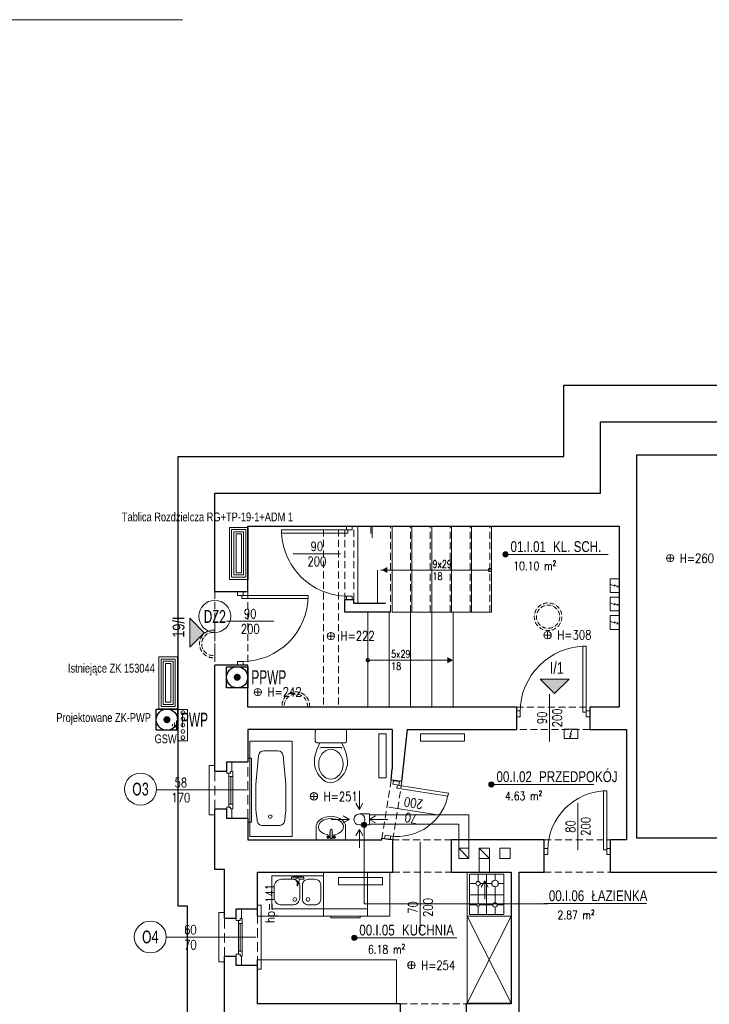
# Model space of a CAD drawing. Header units: millimetres. Extents: x 284606 to 628701, y -213781 to -93475.
# Tile 87 of 102: x 312596 to 313534, y -104547 to -103208. Entities that reach past the tile are written whole.
import ezdxf
from ezdxf.enums import TextEntityAlignment as Align
from ezdxf.lldxf.tags import DXFTag

# ---------------------------------------------------------------- set-up
doc = ezdxf.new("R2010")
doc.units = ezdxf.units.MM
doc.linetypes.add('ACAD_ISO10W100', pattern=[18, 12, -3, 0, -3])
doc.linetypes.add('HIDDEN', pattern=[9.525, 6.35, -3.175])
doc.layers.get('0').update_dxf_attribs({"lineweight": 0})
for name, color, linetype, lineweight in [('!STR_Konstrukcja 0.20', 200, 'Continuous', 20), ('!STR_Konstrukcja 0.30', 64, 'Continuous', 30), ('!STR_Ocieplenie 0.05', 1, 'Continuous', 5), ('!STR_Opisy 0.09', 8, 'Continuous', 9), ('!STR_Przerywana 0.09', 8, 'HIDDEN', 9), ('!STR_Stolarka drzwiowa', 8, 'Continuous', 15), ('!STR_Stolarka okienna', 72, 'Continuous', 15), ('EKO Opisy 0.09', 8, 'Continuous', 9), ('I-ee-tekst', 7, 'Continuous', 13), ('I-ee-uziom', 4, 'Continuous', 30)]:
    doc.layers.add(name, color=color, linetype=linetype, lineweight=lineweight)
for name, color, linetype, lineweight, true_color in [('!STR_Ogrzewanie grzejniki', 7, 'Continuous', 15, 0xd10000), ('!STR_Oświetlenie', 7, 'ACAD_ISO10W100', 5, 0xefb42a), ('!STR_Wentylacja', 7, 'Continuous', 15, 0x3399ff), ('EKO Wyposażenie', 7, 'Continuous', 5, 0x919191)]:
    doc.layers.add(name, color=color, linetype=linetype, lineweight=lineweight, true_color=true_color)
doc.layers.add('I-ee-gniazda', color=1, linetype='Continuous')
doc.styles.add('AB_Arial', font='NirmalaS.ttf')
doc.styles.add('E_simplex', font='arial.ttf', dxfattribs={"width": 0.75})
doc.styles.add('EKO 1-10', font='romans.shx', dxfattribs={"width": 0.8, "height": 15})
doc.styles.add('EKO 1-5', font='romans.shx', dxfattribs={"width": 0.8, "height": 10})
doc.styles.add('EKO CM 1-50', font='calibri.ttf', dxfattribs={"width": 0.8, "height": 12.5})
doc.styles.add('ELPRO', font='arial.ttf')
tags = doc.linetypes.add('DASH', pattern=[15, 10, -5]).pattern_tags.tags
tags[6:7] = [DXFTag(74, 4), DXFTag(75, 0), DXFTag(340, '0'), DXFTag(46, 0.0), DXFTag(50, 0.0), DXFTag(44, 0.0), DXFTag(45, 0.0)]
tags[4:5] = [DXFTag(74, 4), DXFTag(75, 0), DXFTag(340, '0'), DXFTag(46, 0.0), DXFTag(50, 0.0), DXFTag(44, 0.0), DXFTag(45, 0.0)]

# ---------------------------------------------------------------- blocks, each defined once
blk = doc.blocks.new('*U128')
at = {"layer": '!STR_Opisy 0.09', "linetype": 'Continuous'}
blk.add_line((32.3, -9.8), (32.3, -74.1), dxfattribs=at)
at = {"layer": '!STR_Stolarka drzwiowa'}
for points in [[(-5, 6.2), (0, 6.2), (0, -1.8), (-5, -1.8)], [(0, 0), (0, -90), (4.4, -90), (4.4, 0)], [(90, 6.2), (95, 6.2), (95, -1.8), (90, -1.8)]]:
    blk.add_lwpolyline(points, close=True, dxfattribs=at)
blk.add_arc((0, 0), 90, 270, 0, dxfattribs=at)
at = {"layer": '!STR_Opisy 0.09', "linetype": 'Continuous', "style": 'EKO 1-10', "width": 0.8}
blk.add_attdef('SZER', text='', height=12.5, rotation=90, dxfattribs=at).set_placement((32.3, -42), align=Align.BOTTOM_CENTER)
at = {"layer": '!STR_Opisy 0.09', "ltscale": 0.7, "style": 'EKO 1-10', "width": 0.8}
blk.add_attdef('WYS', text='', height=12.5, rotation=90, dxfattribs=at).set_placement((42.8, -42), align=Align.MIDDLE_CENTER)
blk = doc.blocks.new('wysokosc2')
at = {"ltscale": 2}
for points in [[(-5.1, 0), (5, 0)], [(0, 5.1), (0, -5.1)]]:
    blk.add_lwpolyline(points, dxfattribs=at)
blk.add_circle((0, 0), 5.03, dxfattribs=at)
at = {"ltscale": 2, "style": 'EKO 1-5', "width": 0.8}
blk.add_attdef('WYS', (13.3, -6), '', height=12.5, dxfattribs=at)
blk = doc.blocks.new('NR MIESZ')
h = blk.add_hatch(color=256)
h.dxf.hatch_style = 1
h.paths.add_polyline_path([(-24.5, -24.5), (0, 0), (24.5, -24.5)])
blk.add_lwpolyline([(-24.5, -24.5), (0, 0), (24.5, -24.5), (-24.5, -24.5)])
at = {"ltscale": 1.5, "style": 'AB_Arial', "width": 0.8}
for p in [(-33.2, -50.6), (-33.2, -83)]:
    blk.add_attdef('NR_POM.', p, '', height=20, rotation=0, dxfattribs=at)
blk = doc.blocks.new('el. podgrzewacz przepływowy')
at = {"ltscale": 5}
blk.add_lwpolyline([(-17.2, -16.9), (12.8, -16.9), (12.8, -36.9), (-17.2, -36.9), (-17.2, -16.9)], dxfattribs=at)
for points in [[(0.1, -18.8), (-3.6, -27.3), (-0.7, -26.6), (-4.8, -34.7)], [(-2.2, -32.7), (-4.8, -34.7), (-4.7, -31.4)]]:
    blk.add_lwpolyline(points)
blk = doc.blocks.new('*U103')
for p, q in [((-2.1, 79.9), (-181.9, 70.3)), ((2.1, 0.1), (-2.1, 79.9)), ((-181.9, 70.3), (-177.6, -9.5)), ((-99.8, 62.8), (-153.9, 55)), ((-93, 63.6), (-84.3, 64)), ((-56.2, 65.3), (-84.3, 64)), ((-32.9, 64.4), (-46.3, 65.3)), ((-162.6, 44.4), (-161.9, 31.3)), ((-20.8, 38.9), (-21.6, 53.8)), ((-20.8, 38.9), (-20, 24)), ((-161.3, 18.3), (-161.9, 31.3)), ((-177.6, -9.5), (2.1, 0.1)), ((-96.9, 6.7), (-151.5, 8.7)), ((-89.9, 6.6), (-81.3, 7.2)), ((-53.2, 8.9), (-81.3, 7.2)), ((-30.1, 12.3), (-43.4, 9.9))]:
    blk.add_line(p, q)
blk.add_circle((-37.7, 39.1), 3.43)
for centre, radius, start, end in [((-91.3, 21.3), 42.4, 92.3418, 101.6861), ((-51.1, 13.2), 52.3, 84.7852, 95.653), ((-32, 54.1), 10.3, 33.0348, 94.5485), ((-38.8, 51.6), 17.4, 6.9775, 27.6922), ((-152.5, 44.9), 10.2, 98.2391, 183.0582), ((-37.4, 24.3), 17.4, 338.425, 359.139), ((-151.1, 18.9), 10.2, 183.0582, 267.8774), ((-92.7, 48.9), 42.4, 264.4303, 273.7747), ((-53.7, 61.2), 52.3, 270.4635, 281.3312), ((-30.4, 22.5), 10.3, 271.568, 333.0828)]:
    blk.add_arc(centre, radius, start, end)
blk = doc.blocks.new('*U119')
for p, q in [((0, 19.3), (0, -19.3)), ((16, 21.3), (2, 21.3)), ((18, -19.3), (18, 19.3)), ((24.4, 13.1), (24.4, -12.8)), ((16, -21.3), (2, -21.3))]:
    blk.add_line(p, q)
for centre, start, end in [((2, 19.3), 90, 180), ((16, 19.3), 360, 90), ((26.4, 13.1), 114.5682, 180), ((26.4, -12.8), 180, 244.5293), ((2, -19.3), 180, 270), ((16, -19.3), 270, 360)]:
    blk.add_arc(centre, 2, start, end)
blk.add_ellipse((47.2, 0.1), major_axis=(20.4, 0), ratio=0.810803)
blk.add_open_spline([(18, 14.9), (29.2, 20), (49.7, 28.9), (82.8, 0.7), (50.2, -29.4), (29.2, -20), (18, -14.6)], degree=3, knots=[1.212901, 1.212901, 1.212901, 1.212901, 36.090844, 64.924591, 94.904253, 129.876154, 129.876154, 129.876154, 129.876154])
blk = doc.blocks.new('*U198')
at = {"linetype": 'Continuous'}
for p, q in [((0, 31.3), (0, -31.3)), ((27.6, 31.3), (0, 31.3)), ((2.8, -1.2), (2.8, 0.4)), ((3.8, 4.7), (3.4, 6.9)), ((4, 1.6), (20.6, 1.6)), ((4.2, 1.6), (4.2, 4.1)), ((8.5, 1.6), (7.3, 4)), ((7.9, 4.7), (8.3, 6.9)), ((3.8, -5.5), (3.4, -7.7)), ((20.6, -2.4), (4, -2.4)), ((4.2, -4.8), (4.2, -2.4)), ((7.3, -4.8), (8.5, -2.4)), ((7.9, -5.5), (8.3, -7.7)), ((22.4, -0.2), (22.4, -0.6)), ((27.6, -31.3), (0, -31.3))]:
    blk.add_line(p, q, dxfattribs=at)
for centre, radius, start, end in [((4, 0.4), 1.2, 90, 180), ((15.9, -0.3), 2.89, 41.1962, 138.8038), ((20.6, -0.2), 1.8, 0, 90), ((4, -1.2), 1.2, 180, 270), ((15.9, -0.3), 2.89, 228.1635, 311.8365), ((20.6, -0.6), 1.8, 270, 0)]:
    blk.add_arc(centre, radius, start, end, dxfattribs=at)
for centre, major_axis, ratio, start_param, end_param in [((27.6, 0), (0, -26.6), 0.662269, 4.803016, 10.93344), ((27.6, 0), (0, -31.3), 0.713042, 0, 3.141593), ((5.8, -7.8), (2.47, 0), 0.476554, 5.436764, 10.271199), ((5.8, -5.5), (2.05, 0), 0.476554, 0, 3.141593)]:
    blk.add_ellipse(centre, major_axis=major_axis, ratio=ratio, start_param=start_param, end_param=end_param, dxfattribs=at)
at = {"linetype": 'Continuous', "extrusion": (-3.55849e-14, 3.22359e-14, -1)}
for centre, major_axis, start_param, end_param in [((5.8, 7), (2.47, 0), 5.436764, 10.271199), ((5.8, 4.7), (2.05, 0), 0, 3.141593)]:
    blk.add_ellipse(centre, major_axis=major_axis, ratio=0.476554, start_param=start_param, end_param=end_param, dxfattribs=at)
blk.add_ellipse((5.8, 7.3), major_axis=(2.05, 0), ratio=0.476554, dxfattribs=at)
at = {"linetype": 'Continuous'}
blk.add_ellipse((5.8, -8.1), major_axis=(2.05, 0), ratio=0.476554, dxfattribs=at)
blk = doc.blocks.new('*U183')
at = {"layer": '!STR_Opisy 0.09', "linetype": 'Continuous'}
blk.add_line((-39.3, 63.9), (-39.3, -0.3), dxfattribs=at)
at = {"layer": '!STR_Stolarka drzwiowa'}
for points in [[(0, 0), (0, 80), (-4.4, 80), (-4.4, 0)], [(-80, -6.2), (-85, -6.2), (-85, 1.8), (-80, 1.8)], [(5, -6.2), (0, -6.2), (0, 1.8), (5, 1.8)]]:
    blk.add_lwpolyline(points, close=True, dxfattribs=at)
blk.add_arc((0, 0), 80, 90, 180, dxfattribs=at)
at = {"layer": '!STR_Opisy 0.09', "linetype": 'Continuous', "style": 'EKO 1-10', "width": 0.8}
blk.add_attdef('SZER', text='', height=12.5, rotation=90, dxfattribs=at).set_placement((-39.3, 31.8), align=Align.BOTTOM_CENTER)
at = {"layer": '!STR_Opisy 0.09', "ltscale": 0.7, "style": 'EKO 1-10', "width": 0.8}
blk.add_attdef('WYS', text='', height=12.5, rotation=90, dxfattribs=at).set_placement((-28.7, 31.8), align=Align.MIDDLE_CENTER)
blk = doc.blocks.new('*U100')
for p, q in [((0, -60), (0, 0)), ((0, 0), (60, 0)), ((10, -57.5), (10, -2.5)), ((10, -2.5), (56.5, -2.5)), ((22, -12.5), (22, -2.5)), ((33.5, -2.5), (33.5, -57.5)), ((45, -2.5), (45, -13.5)), ((56.5, -2.5), (56.5, -57.5)), ((60, 0), (60, -60)), ((10, -15.5), (19, -15.5)), ((22, -40), (22, -18.5)), ((25, -15.5), (43, -15.5)), ((45, -17.5), (45, -41.5)), ((47, -15.5), (56.5, -15.5)), ((10, -29.2), (56.5, -29.2)), ((17.5, -44.5), (10, -44.5)), ((22, -57.5), (22, -49)), ((42, -44.5), (26.5, -44.5)), ((45, -47.5), (45, -57.5)), ((56.5, -44.5), (48, -44.5)), ((5, -60), (0, -60)), ((60, -60), (5, -60)), ((5, -60), (5, -60)), ((56.5, -57.5), (10, -57.5))]:
    blk.add_line(p, q)
for centre, radius in [((22, -15.5), 3), ((45, -15.5), 2), ((22, -44.5), 4.5), ((45, -44.5), 3)]:
    blk.add_circle(centre, radius)
blk = doc.blocks.new('*U106')
blk.add_lwpolyline([(70, -45), (0, -45), (0, 0), (70, 0)], close=True)
for points in [[(20.6, -4.6), (11.6, -4.6, 0.414214), (3.6, -12.6), (3.6, -31.6, 0.414214), (11.6, -39.6), (20.6, -39.6, 0.414214), (28.6, -31.6), (28.6, -12.6, 0.414214)], [(42, -39.6), (57, -39.6, 0.414214), (67, -29.6), (67, -14.6, 0.414214), (57, -4.6), (42, -4.6, 0.414214), (32, -14.6), (32, -29.6, 0.414214)]]:
    blk.add_lwpolyline(points, format="xyb", close=True)
for centre in [(21.1, -32.1), (38.9, -32.1)]:
    blk.add_circle(centre, 2.54)
blk = doc.blocks.new('*U107')
for p, q in [((-11.1, 2.2), (-11.6, 1.6)), ((-11.6, 1.6), (-7.9, -0.1)), ((-7.6, 0.8), (-11.1, 2.2)), ((-4.9, 7.5), (-4.6, 1.8)), ((-2.9, 8.1), (-4.4, 8)), ((-0.4, 7.7), (-2.4, 7.6)), ((-1.5, -7.8), (-2.4, 7.6)), ((-2.4, 7.6), (-2.2, 5.1)), ((-2.2, 5.1), (-0.2, 5.2)), ((-0.7, -5.3), (-1.2, 5.2)), ((-0.2, 5.2), (-0.4, 7.7)), ((-13.4, -0.7), (-13.4, -1.2)), ((-8, -0.2), (-13.2, -0.5)), ((-13.1, -1.5), (-7.9, -1.2)), ((-4.3, -2.8), (-4, -8)), ((-3.5, -8.5), (-2, -8.4)), ((0.3, -5.2), (-1.7, -5.3)), ((-1.7, -5.3), (-1.5, -7.8)), ((-1.5, -7.8), (0.5, -7.7)), ((0.5, -7.7), (0.3, -5.2))]:
    blk.add_line(p, q)
blk.add_circle((-5.4, -0.5), 2.5)
for centre, radius, start, end in [((-4.4, 7.5), 0.5, 93.0582, 183.0582), ((-2.9, 7.6), 0.5, 3.0582, 93.0582), ((-13.2, -0.7), 0.25, 93.0582, 183.0582), ((-13.2, -1.2), 0.25, 183.0582, 273.0582), ((-3.5, -8), 0.5, 183.0582, 273.0582), ((-2, -7.9), 0.5, 273.0582, 3.0582)]:
    blk.add_arc(centre, radius, start, end)
blk = doc.blocks.new('*U101')
for p, q in [((30, 30), (30, -30)), ((30, 30), (90, 30)), ((80, 30), (80, -30)), ((90, 30), (90, -30)), ((30, -30), (90, -30))]:
    blk.add_line(p, q)
blk.add_lwpolyline([(90, -20), (92, -20), (92, 20), (90, 20)])
blk = doc.blocks.new('*U121')
at = {"layer": '!STR_Opisy 0.09', "linetype": 'Continuous'}
blk.add_line((0, -153.5), (0, -32.2), dxfattribs=at)
at = {"layer": '!STR_Opisy 0.09', "linetype": 'Continuous', "style": 'EKO 1-5', "width": 0.8}
blk.add_attdef('HP=', (50.5, 21.5), '', height=12.5, rotation=180, dxfattribs=at)
blk.add_attdef('SZER', text='', height=12.5, rotation=270, dxfattribs=at).set_placement((0, -121.4), align=Align.BOTTOM_CENTER)
at = {"layer": '!STR_Opisy 0.09', "ltscale": 0.7, "style": 'EKO 1-5', "width": 0.8}
blk.add_attdef('WYS', text='', height=12.5, rotation=270, dxfattribs=at).set_placement((-10.5, -121.4), align=Align.MIDDLE_CENTER)
blk = doc.blocks.new('*U208')
at = {"layer": '!STR_Opisy 0.09', "linetype": 'Continuous'}
blk.add_line((-31.5, 6.9), (-31.5, -57.3), dxfattribs=at)
at = {"layer": '!STR_Stolarka drzwiowa'}
for points in [[(-70, 6.2), (-75, 6.2), (-75, -1.8), (-70, -1.8)], [(0, 0), (0, -70), (-4.4, -70), (-4.4, 0)], [(5, 6.2), (0, 6.2), (0, -1.8), (5, -1.8)]]:
    blk.add_lwpolyline(points, close=True, dxfattribs=at)
blk.add_arc((0, 0), 70, 180, 270, dxfattribs=at)
at = {"layer": '!STR_Opisy 0.09', "linetype": 'Continuous', "style": 'EKO 1-10', "width": 0.8}
blk.add_attdef('SZER', text='', height=12.5, rotation=90, dxfattribs=at).set_placement((-31.5, -25.2), align=Align.BOTTOM_CENTER)
at = {"layer": '!STR_Opisy 0.09', "ltscale": 0.7, "style": 'EKO 1-10', "width": 0.8}
blk.add_attdef('WYS', text='', height=12.5, rotation=90, dxfattribs=at).set_placement((-21, -25.2), align=Align.MIDDLE_CENTER)
blk = doc.blocks.new('*U295')
at = {"layer": '!STR_Opisy 0.09', "linetype": 'Continuous'}
blk.add_line((35, 43.4), (35, -20.8), dxfattribs=at)
at = {"layer": '!STR_Stolarka drzwiowa'}
for points in [[(0, 0), (0, 90), (4.4, 90), (4.4, 0)], [(-5, -6.2), (0, -6.2), (0, 1.8), (-5, 1.8)], [(90, -6.2), (95, -6.2), (95, 1.8), (90, 1.8)]]:
    blk.add_lwpolyline(points, close=True, dxfattribs=at)
blk.add_arc((0, 0), 90, 0, 90, dxfattribs=at)
at = {"layer": '!STR_Opisy 0.09', "linetype": 'Continuous', "style": 'EKO 1-10', "width": 0.8}
blk.add_attdef('SZER', text='', height=12.5, rotation=90, dxfattribs=at).set_placement((35, 11.3), align=Align.BOTTOM_CENTER)
at = {"layer": '!STR_Opisy 0.09', "ltscale": 0.7, "style": 'EKO 1-10', "width": 0.8}
blk.add_attdef('WYS', text='', height=12.5, rotation=90, dxfattribs=at).set_placement((45.5, 11.3), align=Align.MIDDLE_CENTER)
blk = doc.blocks.new('*U320')
at = {"layer": '!STR_Opisy 0.09', "linetype": 'Continuous'}
blk.add_line((0, -153.5), (0, -32.2), dxfattribs=at)
at = {"layer": '!STR_Opisy 0.09', "linetype": 'Continuous', "style": 'EKO 1-5', "width": 0.8}
blk.add_attdef('HP=', (19, -6.8), '', height=12.5, rotation=180, dxfattribs=at)
blk.add_attdef('SZER', text='', height=12.5, rotation=270, dxfattribs=at).set_placement((0, -121.4), align=Align.BOTTOM_CENTER)
at = {"layer": '!STR_Opisy 0.09', "ltscale": 0.7, "style": 'EKO 1-5', "width": 0.8}
blk.add_attdef('WYS', text='', height=12.5, rotation=270, dxfattribs=at).set_placement((-10.5, -121.4), align=Align.MIDDLE_CENTER)
blk = doc.blocks.new('*U459')
at = {"ltscale": 0.3}
blk.add_hatch(color=256, dxfattribs=at).paths.add_polyline_path([(-0.9, 50, 1), (6.8, 50, 1)])
at = {"ltscale": 1.5}
blk.add_line((17.6, 50), (154.6, 50), dxfattribs=at)
at = {"ltscale": 0.3}
blk.add_lwpolyline([(17.6, 50), (3, 50)], dxfattribs=at)
blk.add_circle((3, 50), 3.86, dxfattribs=at)
at = {"ltscale": 1.5, "width": 0.8}
for tag, p, height, style in [('NR_POM.', (10.5, 53.4), 16, 'AB_Arial'), ('NAZWA_POMIESZCZENIA', (66.9, 53.4), 16, 'AB_Arial'), ('POSADZKA', (9.1, 4), 12.5, 'EKO 1-5')]:
    blk.add_attdef(tag, p, '', height=height, rotation=0, dxfattribs=dict(at, style=style))
at = {"ltscale": 1.5, "style": 'EKO 1-5', "width": 0.8}
blk.add_attdef('POWIERZCHNIA', text='', height=12.5, rotation=0, dxfattribs=at).set_placement((78.1, 22.9), align=Align.BOTTOM_RIGHT)
blk = doc.blocks.new('*U460')
at = {"ltscale": 0.3}
blk.add_hatch(color=256, dxfattribs=at).paths.add_polyline_path([(-266.6, 166.4, 1), (-258.8, 166.4, 1)])
at = {"ltscale": 1.5}
blk.add_line((17.6, 50), (154.6, 50), dxfattribs=at)
at = {"ltscale": 0.3}
blk.add_lwpolyline([(17.6, 50), (3, 50)], dxfattribs=at)
blk.add_circle((-262.7, 166.4), 3.86, dxfattribs=at)
at = {"ltscale": 1.5, "width": 0.8}
for tag, p, height, style in [('NR_POM.', (10.5, 53.4), 16, 'AB_Arial'), ('NAZWA_POMIESZCZENIA', (66.9, 53.4), 16, 'AB_Arial'), ('POSADZKA', (9.1, 4), 12.5, 'EKO 1-5')]:
    blk.add_attdef(tag, p, '', height=height, rotation=0, dxfattribs=dict(at, style=style))
at = {"ltscale": 1.5, "style": 'EKO 1-5', "width": 0.8}
blk.add_attdef('POWIERZCHNIA', text='', height=12.5, rotation=0, dxfattribs=at).set_placement((78.1, 22.9), align=Align.BOTTOM_RIGHT)
blk = doc.blocks.new('*U461')
at = {"layer": '!STR_Opisy 0.09', "linetype": 'Continuous'}
blk.add_line((-49.9, 24.6), (-49.9, -39.7), dxfattribs=at)
at = {"layer": '!STR_Stolarka drzwiowa'}
for points in [[(0, 0), (0, 90), (-4.4, 90), (-4.4, 0)], [(-90, -6.2), (-95, -6.2), (-95, 1.8), (-90, 1.8)], [(5, -6.2), (0, -6.2), (0, 1.8), (5, 1.8)]]:
    blk.add_lwpolyline(points, close=True, dxfattribs=at)
blk.add_arc((0, 0), 90, 90, 180, dxfattribs=at)
at = {"layer": '!STR_Opisy 0.09', "linetype": 'Continuous', "style": 'EKO 1-10', "width": 0.8}
blk.add_attdef('SZER', text='', height=12.5, rotation=90, dxfattribs=at).set_placement((-49.9, -7.6), align=Align.BOTTOM_CENTER)
at = {"layer": '!STR_Opisy 0.09', "ltscale": 0.7, "style": 'EKO 1-10', "width": 0.8}
blk.add_attdef('WYS', text='', height=12.5, rotation=90, dxfattribs=at).set_placement((-39.4, -7.6), align=Align.MIDDLE_CENTER)
blk = doc.blocks.new('KÓLKO')
at = {"layer": '!STR_Opisy 0.09'}
blk.add_circle((0, -15.51), 15.51, dxfattribs=at)
at = {"layer": '!STR_Opisy 0.09', "style": 'EKO 1-10', "width": 0.8}
blk.add_attdef('NR', text='', height=15, dxfattribs=at).set_placement((0, -15.51), align=Align.MIDDLE_CENTER)
blk = doc.blocks.new('lampa okrągła')
at = {"layer": '!STR_Oświetlenie', "linetype": 'ACAD_ISO10W100', "lineweight": 5, "ltscale": 0.5}
for radius in [18.8, 15.8]:
    blk.add_circle((0, 0), radius, dxfattribs=at)
blk = doc.blocks.new('plafon')
at = {"layer": '!STR_Oświetlenie', "linetype": 'ACAD_ISO10W100', "lineweight": 5, "ltscale": 0.5}
blk.add_line((-18.7, 0), (18.7, 0), dxfattribs=at)
for radius, start, end in [(18.8, 173.9141, 6.0859), (15.8, 172.755, 7.245)]:
    blk.add_arc((0, -2), radius, start, end, dxfattribs=at)
blk = doc.blocks.new('rozdzielnica ele')
at = {"layer": '!STR_Ocieplenie 0.05'}
for points in [[(0, 25.3), (70.7, 25.3), (70.7, 0), (0, 0)], [(3, 22.3), (67.7, 22.3), (67.7, 3), (3, 3)], [(6, 19.3), (64.7, 19.3), (64.7, 6), (6, 6)], [(9, 16.3), (61.7, 16.3), (61.7, 9), (9, 9)]]:
    blk.add_lwpolyline(points, close=True, dxfattribs=at)
blk = doc.blocks.new('wyl_p_poz')
blk.add_hatch(color=256).paths.add_polyline_path([(2, 1.5, 1), (1, 1.5, 1)])
blk.add_lwpolyline([(0, 3), (3, 3), (3, 0), (0, 0)], close=True)
blk.add_circle((1.5, 1.5), 1.5)
at = {"style": 'ELPRO', "width": 0.6}
blk.add_attdef('NAZWA_WYL_P_POZ', (3.5, 0.5), '', height=2, dxfattribs=at)
blk = doc.blocks.new('GSU')
at = {"color": 6}
for p, q in [((2.5, 1.5), (-2.5, 1.5)), ((-2.5, 1.5), (-2.5, 0)), ((-2.5, 0), (2.5, 0)), ((0, -0.3), (0, 0)), ((2.5, 0), (2.5, 1.5)), ((0, -0.3), (-0.75, -0.3)), ((-0.45, -0.6), (0.45, -0.6)), ((-0.15, -0.9), (0.15, -0.9)), ((0, -0.3), (0.75, -0.3))]:
    blk.add_line(p, q, dxfattribs=at)
for centre in [(-2, 0.75), (-1, 0.75), (0, 0.75), (1, 0.75), (2, 0.75)]:
    blk.add_circle(centre, 0.3)

msp = doc.modelspace()

# ---------------------------------------------------------------- hatches: boundary and pattern name
at = {"layer": '!STR_Opisy 0.09', "linetype": 'Continuous'}
h = msp.add_hatch(color=8, dxfattribs=at)
h.dxf.hatch_style = 1
h.paths.add_polyline_path([(313096.4, -103952), (313088.8, -103956.2), (313096.4, -103956.2)])
h.paths.add_polyline_path([(313096.4, -103956.2), (313088.8, -103956.2), (313096.4, -103960.3)])
h = msp.add_hatch(color=8, dxfattribs=at)
h.dxf.hatch_style = 1
h.paths.add_polyline_path([(313178, -104074.6), (313185.6, -104078.8), (313178, -104078.8)])
h.paths.add_polyline_path([(313178, -104078.8), (313185.6, -104078.8), (313178, -104083)])

# ---------------------------------------------------------------- linework, layer by layer
at = {"layer": '!STR_Konstrukcja 0.20', "color": 8, "ltscale": 1.5}
for p, q in [((313056, -104001.7), (313056, -103896.7)), ((313075.7, -103912.2), (313075.7, -103896.7)), ((313102.7, -104013.7), (313102.7, -103896.7)), ((313129.7, -104013.7), (313129.7, -103896.7)), ((313156.7, -104013.7), (313156.7, -103896.7)), ((313183.7, -104013.7), (313183.7, -103896.7)), ((313210.7, -104013.7), (313210.7, -103896.7)), ((313237.7, -104013.7), (313237.7, -103896.7)), ((313083, -104001.7), (313083, -103956.2)), ((313069.7, -104013.7), (313069.7, -104142.7)), ((313098.7, -104013.7), (313098.7, -104142.7)), ((313237.7, -104013.7), (313102.7, -104013.7)), ((313127.7, -104013.7), (313127.7, -104142.7)), ((313156.7, -104013.7), (313156.7, -104142.7)), ((313185.7, -104013.7), (313185.7, -104142.7))]:
    msp.add_line(p, q, dxfattribs=at)
at = {"layer": '!STR_Konstrukcja 0.20', "color": 8, "linetype": 'Continuous', "lineweight": 15}
for points in [[(312906.7, -104294), (312906.7, -104299), (312911.7, -104299), (312911.7, -104212), (312906.7, -104212), (312906.7, -104217)], [(312861.7, -104281.5), (312861.7, -104289), (312854.2, -104289), (312854.2, -104222), (312861.7, -104222), (312861.7, -104229.5)], [(312919.7, -104494), (312919.7, -104499), (312924.7, -104499), (312924.7, -104412), (312919.7, -104412), (312919.7, -104417)], [(312874.7, -104481.5), (312874.7, -104489), (312867.2, -104489), (312867.2, -104422), (312874.7, -104422), (312874.7, -104429.5)]]:
    msp.add_lwpolyline(points, dxfattribs=at)
at = {"layer": '!STR_Konstrukcja 0.30', "color": 8, "ltscale": 1.5}
for p, q in [((313038.7, -104013.7), (313038.7, -103996.7)), ((313050.7, -103996.7), (313038.7, -103996.7)), ((313050.7, -104001.7), (313050.7, -103996.7)), ((313093.6, -104001.7), (313050.7, -104001.7)), ((313100.7, -104013.7), (313038.7, -104013.7)), ((313271.7, -104142.7), (313271.7, -104173)), ((313371.7, -104142.7), (313371.7, -104173)), ((313103, -104173), (313103, -104226.6)), ((313116.2, -104243.5), (313101.4, -104241.9)), ((313103.7, -104323), (313088.9, -104321.4)), ((313103.7, -104367), (313103.7, -104323)), ((313183.7, -104367), (313183.7, -104323)), ((313309.7, -104367), (313309.7, -104323)), ((313399.7, -104367), (313399.7, -104323)), ((313113.7, -104546), (313113.7, -104558)), ((313203.7, -104546), (313203.7, -104558))]:
    msp.add_line(p, q, dxfattribs=at)
for points in [[(312861.7, -103851.7), (313386.3, -103851.7), (313386.3, -103754.7), (313618.9, -103754.7)], [(313750.4, -104127.7), (313750.4, -104320.7), (313435.4, -104320.7), (313435.4, -103799.7), (313606.4, -103799.7)], [(312861.7, -103985.7), (312861.7, -103851.7)], [(312906.7, -103985.7), (312906.7, -103896.7), (313411.7, -103896.7), (313411.7, -104142.7), (313371.7, -104142.7)], [(312906.7, -103985.7), (312861.7, -103985.7)], [(312906.7, -104085.7), (312861.7, -104085.7)], [(312861.7, -104229.5), (312861.7, -104085.7)], [(313271.7, -104142.7), (312906.7, -104142.7), (312906.7, -104085.7)], [(313103, -104173), (312906.7, -104173), (312906.7, -104217)], [(313116.2, -104243.5), (313123.7, -104173), (313271.7, -104173)], [(313371.7, -104173), (313421.7, -104173), (313421.7, -104323), (313399.7, -104323)], [(313101.4, -104241.9), (313103, -104226.6)], [(312874.7, -104429.5), (312874.7, -104363.3), (312861.7, -104363.3), (312861.7, -104281.5)], [(312906.7, -104294), (312906.7, -104323), (313088.7, -104323), (313088.9, -104321.4)], [(313309.7, -104323), (313183.7, -104323)], [(312919.7, -104427), (312919.7, -104367), (313103.7, -104367)], [(313183.7, -104367), (313264.7, -104367), (313264.7, -104546), (313203.7, -104546)], [(313407.1, -104870.7), (313275.7, -104870.7), (313275.7, -104367), (313309.7, -104367)], [(313399.7, -104367), (313736.7, -104367), (313736.7, -104870.7), (313681.1, -104870.7)], [(313033.2, -104909.7), (312874.7, -104909.7), (312874.7, -104481.5)], [(313113.7, -104546), (312919.7, -104546), (312919.7, -104486)]]:
    msp.add_lwpolyline(points, dxfattribs=at)
at = {"layer": '!STR_Konstrukcja 0.30', "color": 8, "ltscale": 2}
for points in [[(312861.7, -104229.5), (312877.9, -104229.5), (312877.9, -104217), (312906.7, -104217)], [(312906.7, -104294), (312877.9, -104294), (312877.9, -104281.5), (312861.7, -104281.5)], [(312874.7, -104429.5), (312890.9, -104429.5), (312890.9, -104417), (312919.7, -104417)], [(312919.7, -104494), (312890.9, -104494), (312890.9, -104481.5), (312874.7, -104481.5)]]:
    msp.add_lwpolyline(points, dxfattribs=at)
at = {"layer": '!STR_Opisy 0.09', "color": 8, "ltscale": 1.5}
msp.add_lwpolyline([(311388, -103207.9), (312817.6, -103207.9)], dxfattribs=at)
at = {"layer": '!STR_Opisy 0.09', "color": 8, "linetype": 'Continuous'}
for points in [[(313235.7, -103956.2), (313087.4, -103956.2)], [(313183.6, -104078.8), (313067.6, -104078.8)]]:
    msp.add_lwpolyline(points, dxfattribs=at)
at = {"layer": '!STR_Opisy 0.09', "color": 8}
msp.add_lwpolyline([(313064.6, -104302.6), (313064.6, -104410.1), (313314.2, -104410.1)], dxfattribs=at)
at = {"layer": '!STR_Opisy 0.09', "color": 8, "linetype": 'HIDDEN', "ltscale": 2}
for centre in [(313235.7, -103956.2), (313069.7, -104078.8)]:
    msp.add_circle(centre, 2.17, dxfattribs=at)
at = {"layer": '!STR_Przerywana 0.09', "color": 8, "ltscale": 1.5}
for p, q in [((313038.7, -103996.7), (313038.7, -103896.7)), ((313050.7, -103996.7), (313050.7, -103896.7)), ((313073.7, -103906.4), (313073.7, -103896.7)), ((313100.7, -104013.7), (313100.7, -103896.7)), ((313127.7, -104013.7), (313127.7, -103896.7)), ((313154.7, -104013.7), (313154.7, -103896.7)), ((313181.7, -104013.7), (313181.7, -103896.7)), ((313208.7, -104013.7), (313208.7, -103896.7)), ((313235.7, -104013.7), (313235.7, -103896.7)), ((313009.7, -103901), (313009.7, -104142.7)), ((313009.7, -103901), (313009.7, -104142.7)), ((313029.7, -103901), (313029.7, -104142.7)), ((313029.7, -103901), (313029.7, -104142.7)), ((312861.7, -103985.7), (312861.7, -104085.7)), ((312906.7, -103985.7), (312906.7, -104085.7)), ((313271.7, -104142.7), (313371.7, -104142.7)), ((313371.7, -104173), (313271.7, -104173)), ((313101.4, -104241.9), (313088.9, -104321.4)), ((313103.7, -104323), (313116.2, -104243.5)), ((313183.7, -104323), (313103.7, -104323)), ((313309.7, -104323), (313399.7, -104323)), ((313103.7, -104367), (313183.7, -104367)), ((313309.7, -104367), (313399.7, -104367)), ((313113.7, -104546), (313203.7, -104546))]:
    msp.add_line(p, q, dxfattribs=at)
at = {"layer": '!STR_Przerywana 0.09', "color": 8, "ltscale": 2}
for points in [[(312906.7, -104294), (312906.7, -104217)], [(312861.7, -104281.5), (312861.7, -104229.5)], [(312919.7, -104494), (312919.7, -104417)], [(312874.7, -104481.5), (312874.7, -104429.5)]]:
    msp.add_lwpolyline(points, dxfattribs=at)
at = {"layer": '!STR_Stolarka okienna', "color": 8, "ltscale": 0.3}
for points in [[(312884.9, -104217), (312877.9, -104217), (312877.9, -104232.6), (312883, -104232.6), (312883, -104230.1), (312884.9, -104230.1), (312884.9, -104217)], [(312886, -104230.1), (312883, -104230.1), (312883, -104232.6), (312880.8, -104232.6), (312880.8, -104278.6), (312883, -104278.6), (312883, -104281.1), (312886, -104281.1), (312886, -104230.1)], [(312886, -104237), (312880.8, -104237)], [(312883.4, -104237), (312883.4, -104274.5)], [(312884.9, -104294), (312877.9, -104294), (312877.9, -104278.6), (312883, -104278.6), (312883, -104281.1), (312884.9, -104281.1), (312884.9, -104294)], [(312880.8, -104274.5), (312886, -104274.5)], [(312897.9, -104417), (312890.9, -104417), (312890.9, -104432.6), (312896, -104432.6), (312896, -104430.1), (312897.9, -104430.1), (312897.9, -104417)], [(312899, -104430.1), (312896, -104430.1), (312896, -104432.6), (312893.8, -104432.6), (312893.8, -104478.6), (312896, -104478.6), (312896, -104481.1), (312899, -104481.1), (312899, -104430.1)], [(312899, -104437), (312893.8, -104437)], [(312896.4, -104437), (312896.4, -104474.5)], [(312897.9, -104494), (312890.9, -104494), (312890.9, -104478.6), (312896, -104478.6), (312896, -104481.1), (312897.9, -104481.1), (312897.9, -104494)], [(312893.8, -104474.5), (312899, -104474.5)]]:
    msp.add_lwpolyline(points, dxfattribs=at)
at = {"layer": '!STR_Wentylacja', "color": 8, "ltscale": 1.5, "transparency": 33554472}
msp.add_line((313072.2, -104287.8), (313072.2, -104302.8), dxfattribs=at)
at = {"layer": '!STR_Wentylacja', "color": 8, "ltscale": 1.5}
for p, q in [((313193.3, -104334.4), (313207.3, -104348.4)), ((313221.3, -104334.4), (313235.3, -104348.4)), ((313221.3, -104348.4), (313221.3, -104367)), ((313235.3, -104348.4), (313235.3, -104367))]:
    msp.add_line(p, q, dxfattribs=at)
at = {"layer": '!STR_Wentylacja', "color": 8, "ltscale": 1.5, "transparency": 33554472}
for points in [[(313058.4, -104256.6), (313058.4, -104281.7), (313063.2, -104273.3), (313058.4, -104281.7), (313053.5, -104273.3)], [(313019.7, -104295.3), (313044.8, -104295.3), (313036.4, -104290.4), (313044.8, -104295.3), (313036.4, -104300.1)], [(313072.2, -104287.8), (313058.4, -104287.8)], [(313097, -104295.3), (313071.9, -104295.3), (313080.4, -104290.4), (313071.9, -104295.3), (313080.4, -104300.1)], [(313097, -104295.3), (313071.9, -104295.3), (313080.4, -104290.4), (313071.9, -104295.3), (313080.4, -104300.1)], [(313058.4, -104333.9), (313058.4, -104308.9), (313063.2, -104317.3), (313058.4, -104308.9), (313053.5, -104317.3)], [(313072.2, -104302.8), (313058.4, -104302.8)]]:
    msp.add_lwpolyline(points, dxfattribs=at)
at = {"layer": '!STR_Wentylacja', "color": 8, "linetype": 'DASH', "ltscale": 1.5}
for points in [[(313207.3, -104301.6), (313207.3, -104289), (313071.9, -104289), (313071.9, -104301.6), (313193.3, -104301.6)], [(313193.3, -104301.6), (313193.3, -104334.4), (313207.3, -104334.4), (313207.3, -104289), (313193.3, -104289)]]:
    msp.add_lwpolyline(points, dxfattribs=at)
at = {"layer": '!STR_Wentylacja', "color": 8, "ltscale": 1.5}
for points in [[(313193.3, -104334.4), (313193.3, -104348.4), (313207.3, -104348.4), (313207.3, -104334.4)], [(313221.3, -104334.4), (313221.3, -104348.4), (313235.3, -104348.4), (313235.3, -104334.4)], [(313249.3, -104334.4), (313249.3, -104348.4), (313263.3, -104348.4), (313263.3, -104334.4)]]:
    msp.add_lwpolyline(points, close=True, dxfattribs=at)
msp.add_lwpolyline([(313228.8, -104403.9), (313228.8, -104378.8), (313233.6, -104387.2), (313228.8, -104378.8), (313223.9, -104387.2)], dxfattribs=at)
at = {"layer": '!STR_Wentylacja', "color": 8, "ltscale": 1.5, "transparency": 33554472}
msp.add_circle((313058.4, -104295.3), 7.5, dxfattribs=at)
at = {"color": 8}
for points in [[(313094.7, -104179), (313094.7, -104238.7), (313084.7, -104238.7), (313084.7, -104179)], [(313201, -104188.8), (313141.3, -104188.8), (313141.3, -104178.8), (313201, -104178.8)], [(313089.7, -104384.2), (313030.1, -104384.2), (313030.1, -104374.2), (313089.7, -104374.2)]]:
    msp.add_lwpolyline(points, close=True, dxfattribs=at)
at = {"layer": 'EKO Wyposażenie', "color": 8}
for points in [[(312919.7, -104427), (313099.7, -104427), (313099.7, -104367), (312919.7, -104367)], [(313264.7, -104367), (313204.7, -104367), (313204.7, -104545), (313264.7, -104545)], [(312919.7, -104546), (313108.9, -104546), (313108.9, -104486), (312919.7, -104486)]]:
    msp.add_lwpolyline(points, close=True, dxfattribs=at)
msp.add_lwpolyline([(313204.7, -104427), (313264.7, -104545), (313204.7, -104545), (313264.7, -104427)], dxfattribs=at)
at = {"layer": 'I-ee-uziom', "ltscale": 1.5}
msp.add_lwpolyline([(312811.7, -103801.7), (313336.3, -103801.7), (313336.3, -103704.7), (314338.7, -103704.7), (314338.7, -103717.7), (314817.1, -103717.8), (314817.1, -104959.7), (314391.9, -104959.7), (314391.9, -104978.7), (313714.7, -104978.7), (313714.7, -104965.7), (313249.5, -104965.7), (313249.5, -104959.7), (312824.7, -104959.7), (312824.7, -104413.3), (312811.7, -104413.3)], close=True, dxfattribs=at)

# ---------------------------------------------------------------- block references
at = {"layer": '!STR_Konstrukcja 0.30', "color": 8, "ltscale": 1.5}
ref = msp.add_blockref('*U320', (312936.9, -104255.2), dxfattribs=dict(at, xscale=-1, rotation=270))
ref.add_attrib('SZER', '58', dxfattribs={"layer": '!STR_Opisy 0.09', "linetype": 'Continuous', "height": 12.5, "rotation": 360, "style": 'EKO 1-5', "width": 0.8}).set_placement((312815.5, -104255.2), align=Align.BOTTOM_CENTER)
ref.add_attrib('WYS', '170', dxfattribs={"layer": '!STR_Opisy 0.09', "ltscale": 0.7, "height": 12.5, "rotation": 360, "style": 'EKO 1-5', "width": 0.8}).set_placement((312815.5, -104265.7), align=Align.MIDDLE_CENTER)
ref = msp.add_blockref('*U121', (313141, -104293.6), dxfattribs=dict(at, xscale=-1))
ref.add_attrib('SZER', '70', dxfattribs={"layer": '!STR_Opisy 0.09', "linetype": 'Continuous', "height": 12.5, "rotation": 90, "style": 'EKO 1-5', "width": 0.8}).set_placement((313141, -104415), align=Align.BOTTOM_CENTER)
ref.add_attrib('WYS', '200', dxfattribs={"layer": '!STR_Opisy 0.09', "ltscale": 0.7, "height": 12.5, "rotation": 90, "style": 'EKO 1-5', "width": 0.8}).set_placement((313151.5, -104415), align=Align.MIDDLE_CENTER)
ref = msp.add_blockref('*U320', (312949.9, -104455.2), dxfattribs=dict(at, xscale=-1, rotation=270))
ref.add_attrib('SZER', '60', dxfattribs={"layer": '!STR_Opisy 0.09', "linetype": 'Continuous', "height": 12.5, "rotation": 360, "style": 'EKO 1-5', "width": 0.8}).set_placement((312828.5, -104455.2), align=Align.BOTTOM_CENTER)
ref.add_attrib('WYS', '70', dxfattribs={"layer": '!STR_Opisy 0.09', "ltscale": 0.7, "height": 12.5, "rotation": 360, "style": 'EKO 1-5', "width": 0.8}).set_placement((312828.5, -104465.7), align=Align.MIDDLE_CENTER)
ref.add_attrib('HP=', 'hp=141', (312943.1, -104436.1), dxfattribs={"layer": '!STR_Opisy 0.09', "linetype": 'Continuous', "height": 12.5, "rotation": 90, "style": 'EKO 1-5', "width": 0.8})
at = {"layer": '!STR_Ocieplenie 0.05', "color": 8}
msp.add_blockref('lampa okrągła', (313314.9, -104019.7), dxfattribs=at)
for p, rotation in [((312861.7, -104056.7), 270), ((312971.9, -104142.7), 180)]:
    msp.add_blockref('plafon', p, dxfattribs=dict(at, rotation=rotation))
at = {"layer": '!STR_Ogrzewanie grzejniki', "color": 8, "lineweight": 35, "ltscale": 1.5, "xscale": 0.625, "yscale": 0.625, "zscale": 0.625, "rotation": 90}
for p in [(313388.6, -103976.1), (313388.6, -104001.1), (313388.6, -104026.2)]:
    msp.add_blockref('el. podgrzewacz przepływowy', p, dxfattribs=at)
at = {"layer": '!STR_Ogrzewanie grzejniki', "color": 8, "lineweight": 35, "ltscale": 1.5, "xscale": 0.625, "yscale": 0.625, "zscale": 0.625}
msp.add_blockref('el. podgrzewacz przepływowy', (313347.3, -104162.1), dxfattribs=at)
at = {"layer": '!STR_Opisy 0.09', "color": 1, "true_color": 0xf00000, "rotation": 270}
for p in [(312881.6, -103898.2), (312785.6, -104074.2)]:
    msp.add_blockref('rozdzielnica ele', p, dxfattribs=at)
at = {"layer": '!STR_Opisy 0.09', "color": 8}
ref = msp.add_blockref('*U459', (313254.1, -103980.9), dxfattribs=dict(at, xscale=0.9199999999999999, yscale=0.9199999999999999, zscale=0.9199999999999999))
ref.add_attrib('NAZWA_POM', 'KL. SCH.', (313321.6, -103931.7), dxfattribs={"layer": '0', "ltscale": 1.5, "height": 14.72, "rotation": 0, "style": 'AB_Arial', "width": 0.8})
ref.add_attrib('NUMER_POM', '01.I.01', (313263.8, -103931.7), dxfattribs={"layer": '0', "ltscale": 1.5, "height": 14.72, "rotation": 0, "style": 'AB_Arial', "width": 0.8})
ref.add_attrib('R-SURF', '10.10 m²', dxfattribs={"layer": '0', "ltscale": 1.5, "height": 11.5, "rotation": 0, "style": 'EKO 1-5', "width": 0.8}).set_placement((313325.9, -103959.8), align=Align.BOTTOM_RIGHT)
ref = msp.add_blockref('wysokosc2', (313480.8, -103940.1), dxfattribs=dict(at, xscale=-1, rotation=180))
ref.add_attrib('WYS', 'H=260', (313494.1, -103946.6), dxfattribs={"layer": '0', "ltscale": 2, "height": 12.5, "style": 'EKO 1-5', "width": 0.8})
ref = msp.add_blockref('NR MIESZ', (312847.2, -104041.4), dxfattribs=dict(at, xscale=-0.8, yscale=0.8, zscale=0.8, rotation=270))
ref.add_attrib('NR_POM.', '19/I', (312820.4, -104048.1), dxfattribs={"layer": '0', "ltscale": 1.5, "height": 16, "rotation": 90, "style": 'AB_Arial', "width": 0.8})
for p, values in [((313019.5, -104046), {'WYS': 'H=222'}), ((313314.2, -104044.7), {'WYS': 'H=308'}), ((312920.2, -104122.3), {'WYS': 'H=242'})]:
    msp.add_blockref('wysokosc2', p, dxfattribs=at).add_auto_attribs(values)
ref = msp.add_blockref('NR MIESZ', (313323.8, -104124.2), dxfattribs=dict(at, xscale=-0.8, yscale=0.8, zscale=0.8, rotation=180))
ref.add_attrib('NR_POM.', 'I/1', (313317.2, -104097.3), dxfattribs={"layer": '0', "ltscale": 1.5, "height": 16, "rotation": 360, "style": 'AB_Arial', "width": 0.8})
ref = msp.add_blockref('*U459', (313235, -104293.7), dxfattribs=dict(at, xscale=0.9199999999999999, yscale=0.9199999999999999, zscale=0.9199999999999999))
ref.add_attrib('NAZWA_POM', 'PRZEDPOKÓJ', (313302.6, -104244.5), dxfattribs={"layer": '0', "ltscale": 1.5, "height": 14.72, "rotation": 0, "style": 'AB_Arial', "width": 0.8})
ref.add_attrib('NUMER_POM', '00.I.02', (313244.7, -104244.5), dxfattribs={"layer": '0', "ltscale": 1.5, "height": 14.72, "rotation": 0, "style": 'AB_Arial', "width": 0.8})
ref.add_attrib('R-SURF', '4.63 m²', dxfattribs={"layer": '0', "ltscale": 1.5, "height": 11.5, "rotation": 0, "style": 'EKO 1-5', "width": 0.8}).set_placement((313306.8, -104272.6), align=Align.BOTTOM_RIGHT)
ref = msp.add_blockref('wysokosc2', (312996.5, -104263.9), dxfattribs=dict(at, xscale=-1, rotation=180))
ref.add_attrib('WYS', 'H=251', (313009.8, -104270.4), dxfattribs={"layer": '0', "ltscale": 2, "height": 12.5, "style": 'EKO 1-5', "width": 0.8})
ref = msp.add_blockref('*U460', (313306.3, -104455.6), dxfattribs=dict(at, xscale=0.9199999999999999, yscale=0.9199999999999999, zscale=0.9199999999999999))
ref.add_attrib('NAZWA_POM', 'ŁAZIENKA', (313373.8, -104406.4), dxfattribs={"layer": '0', "ltscale": 1.5, "height": 14.72, "rotation": 0, "style": 'AB_Arial', "width": 0.8})
ref.add_attrib('NUMER_POM', '00.I.06', (313315.9, -104406.4), dxfattribs={"layer": '0', "ltscale": 1.5, "height": 14.72, "rotation": 0, "style": 'AB_Arial', "width": 0.8})
ref.add_attrib('R-SURF', '2.87 m²', dxfattribs={"layer": '0', "ltscale": 1.5, "height": 11.5, "rotation": 0, "style": 'EKO 1-5', "width": 0.8}).set_placement((313378.1, -104434.5), align=Align.BOTTOM_RIGHT)
ref = msp.add_blockref('*U459', (313048.6, -104502.2), dxfattribs=dict(at, xscale=0.9199999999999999, yscale=0.9199999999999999, zscale=0.9199999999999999))
ref.add_attrib('NAZWA_POM', 'KUCHNIA', (313116.1, -104453.1), dxfattribs={"layer": '0', "ltscale": 1.5, "height": 14.72, "rotation": 0, "style": 'AB_Arial', "width": 0.8})
ref.add_attrib('NUMER_POM', '00.I.05', (313058.2, -104453.1), dxfattribs={"layer": '0', "ltscale": 1.5, "height": 14.72, "rotation": 0, "style": 'AB_Arial', "width": 0.8})
ref.add_attrib('R-SURF', '6.18 m²', dxfattribs={"layer": '0', "ltscale": 1.5, "height": 11.5, "rotation": 0, "style": 'EKO 1-5', "width": 0.8}).set_placement((313120.4, -104481.2), align=Align.BOTTOM_RIGHT)
ref = msp.add_blockref('wysokosc2', (313129, -104493.5), dxfattribs=dict(at, xscale=-1, rotation=180))
ref.add_attrib('WYS', 'H=254', (313142.3, -104500), dxfattribs={"layer": '0', "ltscale": 2, "height": 12.5, "style": 'EKO 1-5', "width": 0.8})
at = {"layer": '!STR_Stolarka drzwiowa', "color": 8, "ltscale": 0.3}
for name, p, rotation, values in [('*U128', (313042.5, -103901.7), 270, {'WYS': '200', 'SZER': '90'}), ('*U295', (312898.6, -103990.7), 270, {'WYS': '200', 'SZER': '90'}), ('*U208', (313110.1, -104248.5), 81.08017668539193, {'WYS': '200', 'SZER': '70'})]:
    msp.add_blockref(name, p, dxfattribs=dict(at, rotation=rotation)).add_auto_attribs(values)
for name, p, values in [('*U461', (313366.7, -104149.6), {'WYS': '200', 'SZER': '90'}), ('*U183', (313394.7, -104336.6), {'WYS': '200', 'SZER': '80'})]:
    msp.add_blockref(name, p, dxfattribs=at).add_auto_attribs(values)
at = {"xscale": 8.5, "yscale": 8.5, "zscale": 8.5, "rotation": 270}
msp.add_blockref('GSU', (312812, -104167.1), dxfattribs=at)
at = {"layer": 'EKO Opisy 0.09', "color": 8}
ref = msp.add_blockref('KÓLKO', (312861.7, -103997.5), dxfattribs=dict(at, xscale=1.4, yscale=1.4, zscale=1.4))
ref.add_attrib('NR', 'DZ2', dxfattribs={"height": 17.5, "style": 'EKO CM 1-50', "width": 0.7}).set_placement((312861.7, -104019.3), align=Align.MIDDLE_CENTER)
ref = msp.add_blockref('KÓLKO', (312760.7, -104232.3), dxfattribs=dict(at, xscale=1.4, yscale=1.4, zscale=1.4))
ref.add_attrib('NR', 'O3', dxfattribs={"height": 17.5, "style": 'EKO CM 1-50', "width": 0.7}).set_placement((312760.7, -104254), align=Align.MIDDLE_CENTER)
ref = msp.add_blockref('KÓLKO', (312774, -104433.4), dxfattribs=dict(at, xscale=1.4, yscale=1.4, zscale=1.4))
ref.add_attrib('NR', 'O4', dxfattribs={"height": 17.5, "style": 'EKO CM 1-50', "width": 0.7}).set_placement((312774, -104455.1), align=Align.MIDDLE_CENTER)
at = {"layer": 'EKO Wyposażenie', "color": 8, "xscale": -1}
for name, p, rotation in [('*U119', (313019.6, -104173), 90), ('*U101', (313039.4, -104337), 90), ('*U107', (312974.4, -104372), 273.0582290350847)]:
    msp.add_blockref(name, p, dxfattribs=dict(at, rotation=rotation))
at = {"layer": 'EKO Wyposażenie', "color": 8}
for name, p, xscale, yscale, zscale, rotation in [('*U103', (312966.7, -104317.1), -0.7200000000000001, 0.7200000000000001, 0.7200000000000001, 93.05822903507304), ('*U198', (313019.6, -104323), 0.6398441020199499, 0.6398441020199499, 0.6398441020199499, 89.99999999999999)]:
    msp.add_blockref(name, p, dxfattribs=dict(at, xscale=xscale, yscale=yscale, zscale=zscale, rotation=rotation))
at = {"layer": 'EKO Wyposażenie', "color": 8, "rotation": 180}
msp.add_blockref('*U100', (313264.7, -104427), dxfattribs=at)
at = {"layer": 'EKO Wyposażenie', "color": 8, "ltscale": 0.3, "xscale": -1}
msp.add_blockref('*U106', (313009.4, -104372), dxfattribs=at)
at = {"layer": 'I-ee-gniazda'}
ref = msp.add_blockref('wyl_p_poz', (312877.8, -104116.4), dxfattribs=dict(at, xscale=9.600000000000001, yscale=9.600000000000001, zscale=9.600000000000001))
ref.add_attrib('NAZWA_WYL_P_POZ', 'PPWP', (312911.4, -104111.6), dxfattribs={"layer": '0', "color": 11, "height": 19.2, "style": 'ELPRO', "width": 0.6})
ref = msp.add_blockref('wyl_p_poz', (312782.2, -104174.1), dxfattribs=dict(at, xscale=9.600000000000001, yscale=9.600000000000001, zscale=9.600000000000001))
ref.add_attrib('NAZWA_WYL_P_POZ', 'PWP', (312815.8, -104169.3), dxfattribs={"layer": '0', "color": 11, "height": 19.2, "style": 'ELPRO', "width": 0.6})

# ---------------------------------------------------------------- texts
at = {"layer": '!STR_Opisy 0.09', "color": 8, "ltscale": 2, "char_height": 10, "style": 'EKO 1-5'}
for s, insert, attachment_point in [('9x29\\P18', (313157.7, -103943), 1), ('5x29\\P18', (313101.4, -104092), 7)]:
    msp.add_mtext_dynamic_manual_height_columns(s, width=22.033, gutter_width=12.5, heights=[0], dxfattribs=dict(at, insert=insert, attachment_point=attachment_point))
at = {"layer": 'I-ee-tekst', "color": 0, "style": 'E_simplex', "width": 0.75}
for s, p in [('Tablica Rozdzielcza RG+TP-19-1+ADM 1', (312735.4, -103890)), ('Istniejące ZK 153044', (312662, -104095.7)), ('Projektowane ZK-PWP', (312646.3, -104162.8)), ('GSW', (312779.8, -104191.7))]:
    msp.add_text(s, height=12, rotation=0, dxfattribs=at).set_placement(p)

doc.saveas('drawing.dxf')
